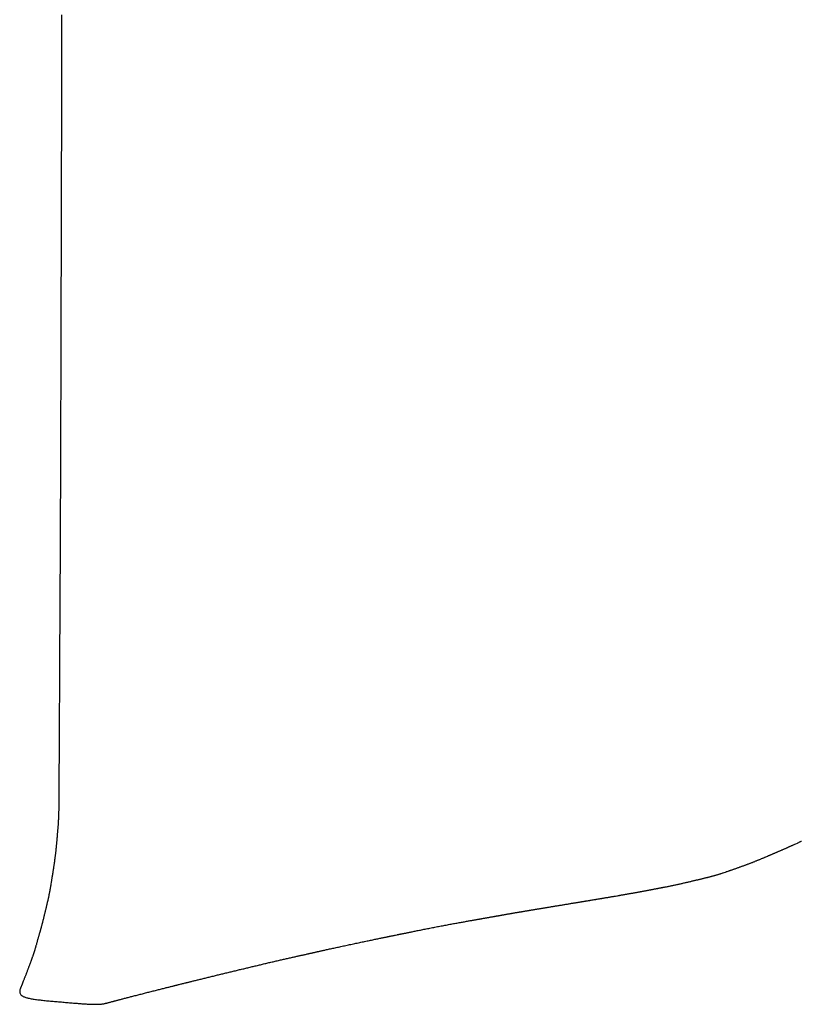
# Model space of a CAD drawing. Header units: millimetres. Extents: x -4577 to 1032787, y -66234 to 201209.
# Tile 86 of 256: x 3762.51 to 3764.4, y -8948.99 to -8946.6. Entities that reach past the tile are written whole.
import ezdxf

# ---------------------------------------------------------------- set-up
doc = ezdxf.new("R2010")
doc.units = ezdxf.units.MM
doc.linetypes.add('510_5_2OG_ELT_1004$0$11-07-22_DS_2OG$0$AUSGEZOGEN', pattern=[0])
doc.layers.add('510_5_2OG_ELT_1004$0$11-07-22_DS_2OG$0$EBENE_1', color=8, linetype='510_5_2OG_ELT_1004$0$11-07-22_DS_2OG$0$AUSGEZOGEN')

# ---------------------------------------------------------------- blocks, each defined once
blk = doc.blocks.new('510_5_2OG_ELT_1004')
at = {"layer": '510_5_2OG_ELT_1004$0$11-07-22_DS_2OG$0$EBENE_1'}
blk.add_lwpolyline([(3762.6089, -8946.5373), (3762.6088, -8946.5511), (3762.6088, -8946.5649), (3762.6088, -8946.5786), (3762.6088, -8946.5923), (3762.6087, -8946.6059), (3762.6087, -8946.6195), (3762.6087, -8946.6329), (3762.6087, -8946.6463), (3762.6086, -8946.6596), (3762.6086, -8946.6728), (3762.6086, -8946.6859), (3762.6086, -8946.6988), (3762.6085, -8946.7117), (3762.6085, -8946.7244), (3762.6085, -8946.737), (3762.6084, -8946.7494), (3762.6084, -8946.7617), (3762.6084, -8946.7738), (3762.6084, -8946.7857), (3762.6083, -8946.7975), (3762.6083, -8946.809), (3762.6083, -8946.8204), (3762.6082, -8946.8316), (3762.6082, -8946.8426), (3762.6082, -8946.8533), (3762.6082, -8946.8638), (3762.6081, -8946.8741), (3762.6081, -8946.8842), (3762.6081, -8946.8941), (3762.608, -8946.9037), (3762.608, -8946.9132), (3762.608, -8946.9224), (3762.608, -8946.9315), (3762.608, -8946.9404), (3762.6079, -8946.9491), (3762.6079, -8946.9577), (3762.6079, -8946.9661), (3762.6079, -8946.9744), (3762.6078, -8946.9825), (3762.6078, -8946.9905), (3762.6078, -8946.9984), (3762.6078, -8947.0061), (3762.6078, -8947.0137), (3762.6077, -8947.0213), (3762.6077, -8947.0287), (3762.6077, -8947.0361), (3762.6077, -8947.0434), (3762.6077, -8947.0506), (3762.6076, -8947.0578), (3762.6076, -8947.0649), (3762.6076, -8947.0719), (3762.6076, -8947.0789), (3762.6076, -8947.0859), (3762.6076, -8947.0929), (3762.6075, -8947.0998), (3762.6075, -8947.1068), (3762.6075, -8947.1137), (3762.6075, -8947.1207), (3762.6075, -8947.1276), (3762.6074, -8947.1346), (3762.6074, -8947.1416), (3762.6074, -8947.1486), (3762.6074, -8947.1557), (3762.6074, -8947.1628), (3762.6074, -8947.1699), (3762.6073, -8947.1772), (3762.6073, -8947.1844), (3762.6073, -8947.1917), (3762.6073, -8947.1991), (3762.6073, -8947.2066), (3762.6072, -8947.2142), (3762.6072, -8947.2218), (3762.6072, -8947.2295), (3762.6072, -8947.2374), (3762.6072, -8947.2453), (3762.6071, -8947.2534), (3762.6071, -8947.2616), (3762.6071, -8947.2698), (3762.6071, -8947.2783), (3762.6071, -8947.2868), (3762.607, -8947.2955), (3762.607, -8947.3044), (3762.607, -8947.3134), (3762.607, -8947.3225), (3762.6069, -8947.3318), (3762.6069, -8947.3413), (3762.6069, -8947.351), (3762.6069, -8947.3608), (3762.6068, -8947.3708), (3762.6068, -8947.381), (3762.6068, -8947.3913), (3762.6068, -8947.4018), (3762.6067, -8947.4124), (3762.6067, -8947.4231), (3762.6067, -8947.4339), (3762.6066, -8947.4449), (3762.6066, -8947.456), (3762.6066, -8947.4672), (3762.6065, -8947.4786), (3762.6065, -8947.49), (3762.6065, -8947.5015), (3762.6064, -8947.5131), (3762.6064, -8947.5248), (3762.6064, -8947.5365), (3762.6063, -8947.5484), (3762.6063, -8947.5602), (3762.6063, -8947.5722), (3762.6062, -8947.5842), (3762.6062, -8947.5963), (3762.6061, -8947.6083), (3762.6061, -8947.6205), (3762.6061, -8947.6326), (3762.606, -8947.6448), (3762.606, -8947.657), (3762.6059, -8947.6692), (3762.6059, -8947.6814), (3762.6058, -8947.6936), (3762.6058, -8947.7059), (3762.6057, -8947.7181), (3762.6057, -8947.7303), (3762.6056, -8947.7425), (3762.6056, -8947.7547), (3762.6055, -8947.7669), (3762.6055, -8947.7792), (3762.6054, -8947.7914), (3762.6054, -8947.8036), (3762.6053, -8947.8158), (3762.6052, -8947.828), (3762.6052, -8947.8402), (3762.6051, -8947.8524), (3762.6051, -8947.8647), (3762.605, -8947.8769), (3762.605, -8947.8891), (3762.6049, -8947.9013), (3762.6048, -8947.9135), (3762.6048, -8947.9257), (3762.6047, -8947.938), (3762.6046, -8947.9502), (3762.6046, -8947.9624), (3762.6045, -8947.9746), (3762.6045, -8947.9868), (3762.6044, -8947.999), (3762.6043, -8948.0112), (3762.6043, -8948.0235), (3762.6042, -8948.0357), (3762.6041, -8948.0479), (3762.6041, -8948.0601), (3762.604, -8948.0723), (3762.604, -8948.0845), (3762.6039, -8948.0966), (3762.6038, -8948.1087), (3762.6038, -8948.1207), (3762.6037, -8948.1327), (3762.6037, -8948.1446), (3762.6036, -8948.1563), (3762.6035, -8948.168), (3762.6035, -8948.1795), (3762.6034, -8948.191), (3762.6034, -8948.2022), (3762.6033, -8948.2133), (3762.6032, -8948.2242), (3762.6032, -8948.235), (3762.6031, -8948.2455), (3762.6031, -8948.2559), (3762.603, -8948.266), (3762.603, -8948.2759), (3762.6029, -8948.2855), (3762.6029, -8948.2949), (3762.6028, -8948.304), (3762.6028, -8948.3129), (3762.6027, -8948.3214), (3762.6027, -8948.3296), (3762.6026, -8948.3375), (3762.6026, -8948.3451), (3762.6026, -8948.3524), (3762.6025, -8948.3593), (3762.6025, -8948.3658), (3762.6025, -8948.372), (3762.6024, -8948.3778), (3762.6024, -8948.3833), (3762.6024, -8948.3885), (3762.6023, -8948.3933), (3762.6023, -8948.3979), (3762.6023, -8948.4022), (3762.6023, -8948.4062), (3762.6023, -8948.41), (3762.6022, -8948.4135), (3762.6022, -8948.4168), (3762.6022, -8948.4199), (3762.6022, -8948.4227), (3762.6022, -8948.4254), (3762.6021, -8948.4279), (3762.6021, -8948.4302), (3762.6021, -8948.4324), (3762.6021, -8948.4344), (3762.6021, -8948.4362), (3762.6021, -8948.438), (3762.6021, -8948.4396), (3762.6021, -8948.4412), (3762.602, -8948.4426), (3762.602, -8948.444), (3762.602, -8948.4453), (3762.602, -8948.4466), (3762.602, -8948.4478), (3762.602, -8948.449), (3762.602, -8948.4502), (3762.602, -8948.4514), (3762.602, -8948.4526), (3762.602, -8948.4538), (3762.602, -8948.455), (3762.6019, -8948.4562), (3762.6019, -8948.4574), (3762.6019, -8948.4586), (3762.6019, -8948.4598), (3762.6019, -8948.461), (3762.6019, -8948.4622), (3762.6019, -8948.4634), (3762.6019, -8948.4646), (3762.6018, -8948.4658), (3762.6018, -8948.467), (3762.6018, -8948.4682), (3762.6018, -8948.4694), (3762.6018, -8948.4706), (3762.6017, -8948.4718), (3762.6017, -8948.473), (3762.6017, -8948.4742), (3762.6016, -8948.4754), (3762.6016, -8948.4766), (3762.6016, -8948.4777), (3762.6015, -8948.4789), (3762.6015, -8948.4801), (3762.6015, -8948.4813), (3762.6014, -8948.4825), (3762.6014, -8948.4837), (3762.6013, -8948.4849), (3762.6013, -8948.4861), (3762.6012, -8948.4873), (3762.6012, -8948.4885), (3762.6011, -8948.4897), (3762.601, -8948.4909), (3762.601, -8948.4921), (3762.6009, -8948.4932), (3762.6008, -8948.4944), (3762.6008, -8948.4956), (3762.6007, -8948.4967), (3762.6006, -8948.4979), (3762.6005, -8948.499), (3762.6005, -8948.5001), (3762.6004, -8948.5012), (3762.6003, -8948.5023), (3762.6002, -8948.5034), (3762.6001, -8948.5044), (3762.6001, -8948.5055), (3762.5999, -8948.5075), (3762.5998, -8948.5094), (3762.5996, -8948.5112), (3762.5995, -8948.5129), (3762.5993, -8948.5146), (3762.5992, -8948.516), (3762.5991, -8948.5174), (3762.599, -8948.5186), (3762.5988, -8948.5207), (3762.5987, -8948.5223), (3762.5986, -8948.5237), (3762.5984, -8948.5255), (3762.5983, -8948.5269), (3762.5982, -8948.5283), (3762.5981, -8948.5293), (3762.598, -8948.5307), (3762.5979, -8948.5324), (3762.5978, -8948.5334), (3762.5977, -8948.5346), (3762.5976, -8948.536), (3762.5974, -8948.5375), (3762.5973, -8948.5391), (3762.5971, -8948.542), (3762.597, -8948.543), (3762.5969, -8948.5441), (3762.5968, -8948.5452), (3762.5967, -8948.5463), (3762.5966, -8948.5475), (3762.5965, -8948.5487), (3762.5964, -8948.5499), (3762.5963, -8948.5511), (3762.5961, -8948.5524), (3762.596, -8948.5537), (3762.5959, -8948.5551), (3762.5958, -8948.5564), (3762.5956, -8948.5578), (3762.5955, -8948.5592), (3762.5954, -8948.5606), (3762.5952, -8948.562), (3762.5951, -8948.5635), (3762.5949, -8948.5649), (3762.5948, -8948.5664), (3762.5946, -8948.5679), (3762.5945, -8948.5693), (3762.5943, -8948.5708), (3762.5941, -8948.5723), (3762.5939, -8948.5738), (3762.5938, -8948.5753), (3762.5936, -8948.5768), (3762.5934, -8948.5784), (3762.5932, -8948.5799), (3762.593, -8948.5814), (3762.5928, -8948.5829), (3762.5926, -8948.5843), (3762.5924, -8948.5858), (3762.5922, -8948.5873), (3762.592, -8948.5888), (3762.5918, -8948.5902), (3762.5916, -8948.5917), (3762.5914, -8948.5931), (3762.5912, -8948.5945), (3762.591, -8948.5959), (3762.5908, -8948.5972), (3762.5906, -8948.5986), (3762.5905, -8948.5999), (3762.5903, -8948.6012), (3762.5901, -8948.6025), (3762.5899, -8948.6038), (3762.5897, -8948.605), (3762.5895, -8948.6062), (3762.5893, -8948.6074), (3762.5892, -8948.6085), (3762.589, -8948.6096), (3762.5888, -8948.6107), (3762.5887, -8948.6117), (3762.5883, -8948.6137), (3762.5881, -8948.6154), (3762.5878, -8948.6171), (3762.5876, -8948.6185), (3762.5874, -8948.6198), (3762.5872, -8948.621), (3762.5869, -8948.623), (3762.5866, -8948.6246), (3762.5864, -8948.6258), (3762.5861, -8948.6277), (3762.5857, -8948.6304), (3762.5855, -8948.6315), (3762.5853, -8948.6329), (3762.585, -8948.6347), (3762.5849, -8948.6357), (3762.5847, -8948.6368), (3762.5845, -8948.6381), (3762.5843, -8948.6395), (3762.584, -8948.641), (3762.5838, -8948.6426), (3762.5835, -8948.6444), (3762.583, -8948.6472), (3762.5829, -8948.6482), (3762.5827, -8948.6492), (3762.5825, -8948.6503), (3762.5824, -8948.6513), (3762.5822, -8948.6524), (3762.582, -8948.6535), (3762.5818, -8948.6546), (3762.5816, -8948.6558), (3762.5814, -8948.6569), (3762.5812, -8948.6581), (3762.581, -8948.6592), (3762.5808, -8948.6604), (3762.5806, -8948.6616), (3762.5804, -8948.6628), (3762.5801, -8948.664), (3762.5799, -8948.6652), (3762.5797, -8948.6665), (3762.5795, -8948.6677), (3762.5792, -8948.6689), (3762.579, -8948.6701), (3762.5787, -8948.6714), (3762.5785, -8948.6726), (3762.5782, -8948.6738), (3762.578, -8948.6751), (3762.5777, -8948.6763), (3762.5775, -8948.6775), (3762.5772, -8948.6787), (3762.577, -8948.68), (3762.5767, -8948.6812), (3762.5764, -8948.6824), (3762.5762, -8948.6836), (3762.5759, -8948.6849), (3762.5756, -8948.6861), (3762.5753, -8948.6873), (3762.5751, -8948.6885), (3762.5748, -8948.6898), (3762.5745, -8948.691), (3762.5742, -8948.6922), (3762.5739, -8948.6934), (3762.5737, -8948.6946), (3762.5734, -8948.6959), (3762.5731, -8948.6971), (3762.5728, -8948.6983), (3762.5725, -8948.6995), (3762.5722, -8948.7007), (3762.5719, -8948.702), (3762.5716, -8948.7032), (3762.5713, -8948.7044), (3762.571, -8948.7056), (3762.5708, -8948.7068), (3762.5705, -8948.7081), (3762.5702, -8948.7093), (3762.5699, -8948.7105), (3762.5696, -8948.7117), (3762.5693, -8948.7129), (3762.569, -8948.7142), (3762.5687, -8948.7154), (3762.5684, -8948.7166), (3762.5681, -8948.7178), (3762.5678, -8948.719), (3762.5675, -8948.7203), (3762.5672, -8948.7215), (3762.5669, -8948.7227), (3762.5666, -8948.7239), (3762.5664, -8948.7251), (3762.5661, -8948.7264), (3762.5658, -8948.7276), (3762.5655, -8948.7288), (3762.5652, -8948.73), (3762.5649, -8948.7312), (3762.5646, -8948.7324), (3762.5642, -8948.7337), (3762.5639, -8948.7349), (3762.5636, -8948.7361), (3762.5633, -8948.7373), (3762.563, -8948.7385), (3762.5627, -8948.7397), (3762.5624, -8948.741), (3762.5621, -8948.7422), (3762.5618, -8948.7434), (3762.5615, -8948.7446), (3762.5611, -8948.7458), (3762.5608, -8948.747), (3762.5605, -8948.7482), (3762.5602, -8948.7494), (3762.5599, -8948.7506), (3762.5595, -8948.7518), (3762.5592, -8948.753), (3762.5589, -8948.7542), (3762.5586, -8948.7553), (3762.5583, -8948.7565), (3762.558, -8948.7576), (3762.5576, -8948.7588), (3762.5573, -8948.7599), (3762.557, -8948.7609), (3762.5567, -8948.762), (3762.5565, -8948.7631), (3762.5562, -8948.7641), (3762.5559, -8948.7651), (3762.5553, -8948.7671), (3762.5548, -8948.7689), (3762.5543, -8948.7706), (3762.5539, -8948.7722), (3762.5535, -8948.7737), (3762.5531, -8948.775), (3762.5528, -8948.7761), (3762.5522, -8948.778), (3762.5518, -8948.7794), (3762.5513, -8948.7812), (3762.5507, -8948.7835), (3762.5504, -8948.7846), (3762.5499, -8948.7862), (3762.5496, -8948.7872), (3762.5493, -8948.7883), (3762.5489, -8948.7896), (3762.5485, -8948.7911), (3762.5481, -8948.7927), (3762.5476, -8948.7944), (3762.547, -8948.7963), (3762.5467, -8948.7973), (3762.5465, -8948.7983), (3762.5462, -8948.7993), (3762.5458, -8948.8004), (3762.5455, -8948.8015), (3762.5452, -8948.8026), (3762.5449, -8948.8037), (3762.5445, -8948.8048), (3762.5442, -8948.806), (3762.5438, -8948.8072), (3762.5435, -8948.8083), (3762.5431, -8948.8095), (3762.5427, -8948.8108), (3762.5423, -8948.812), (3762.5419, -8948.8132), (3762.5416, -8948.8144), (3762.5412, -8948.8157), (3762.5408, -8948.8169), (3762.5403, -8948.8182), (3762.5399, -8948.8194), (3762.5395, -8948.8207), (3762.5391, -8948.8219), (3762.5387, -8948.8232), (3762.5383, -8948.8244), (3762.5378, -8948.8257), (3762.5374, -8948.8269), (3762.537, -8948.8281), (3762.5365, -8948.8294), (3762.5361, -8948.8306), (3762.5357, -8948.8318), (3762.5353, -8948.833), (3762.5348, -8948.8341), (3762.5344, -8948.8353), (3762.534, -8948.8364), (3762.5336, -8948.8376), (3762.5332, -8948.8387), (3762.5328, -8948.8398), (3762.5324, -8948.8408), (3762.532, -8948.8419), (3762.5316, -8948.8429), (3762.5312, -8948.8439), (3762.5309, -8948.8449), (3762.5301, -8948.8468), (3762.5295, -8948.8486), (3762.5288, -8948.8503), (3762.5282, -8948.8518), (3762.5277, -8948.8532), (3762.5272, -8948.8544), (3762.5268, -8948.8556), (3762.5261, -8948.8575), (3762.5255, -8948.859), (3762.525, -8948.8602), (3762.5244, -8948.8619), (3762.5239, -8948.8632), (3762.5233, -8948.8647), (3762.5229, -8948.8656), (3762.5225, -8948.8668), (3762.5219, -8948.8682), (3762.5213, -8948.87), (3762.5209, -8948.871), (3762.5204, -8948.8721), (3762.52, -8948.8733), (3762.5195, -8948.8747), (3762.5189, -8948.8761), (3762.5183, -8948.8776), (3762.5177, -8948.8792), (3762.5171, -8948.8808), (3762.5164, -8948.8825), (3762.5158, -8948.8842), (3762.515, -8948.886), (3762.514, -8948.8888), (3762.5136, -8948.8897), (3762.5132, -8948.8907), (3762.5128, -8948.8916), (3762.5124, -8948.8926), (3762.5121, -8948.8935), (3762.5117, -8948.8945), (3762.5113, -8948.8954), (3762.5109, -8948.8964), (3762.5105, -8948.8973), (3762.5101, -8948.8983), (3762.5097, -8948.8993), (3762.5093, -8948.9002), (3762.509, -8948.9012), (3762.5083, -8948.903), (3762.5078, -8948.9049), (3762.5074, -8948.9067), (3762.5072, -8948.9085), (3762.5072, -8948.9103), (3762.5074, -8948.912), (3762.5079, -8948.9136), (3762.5088, -8948.9152), (3762.51, -8948.9168), (3762.5107, -8948.9175), (3762.5115, -8948.9183), (3762.5125, -8948.919), (3762.5135, -8948.9197), (3762.5147, -8948.9203), (3762.5159, -8948.921), (3762.5173, -8948.9216), (3762.5188, -8948.9222), (3762.5205, -8948.9228), (3762.5222, -8948.9234), (3762.5241, -8948.9239), (3762.5261, -8948.9244), (3762.5281, -8948.9249), (3762.5303, -8948.9254), (3762.5326, -8948.9259), (3762.5349, -8948.9264), (3762.5374, -8948.9268), (3762.5399, -8948.9272), (3762.5425, -8948.9276), (3762.5452, -8948.9281), (3762.548, -8948.9284), (3762.5508, -8948.9288), (3762.5537, -8948.9292), (3762.5566, -8948.9295), (3762.5596, -8948.9299), (3762.5627, -8948.9302), (3762.5658, -8948.9306), (3762.5689, -8948.9309), (3762.5721, -8948.9312), (3762.5753, -8948.9315), (3762.5785, -8948.9318), (3762.5818, -8948.9321), (3762.585, -8948.9324), (3762.5883, -8948.9327), (3762.5916, -8948.933), (3762.595, -8948.9333), (3762.5983, -8948.9336), (3762.6016, -8948.9339), (3762.6049, -8948.9341), (3762.6082, -8948.9344), (3762.6115, -8948.9347), (3762.6148, -8948.935), (3762.6181, -8948.9353), (3762.6214, -8948.9356), (3762.6246, -8948.9358), (3762.6278, -8948.9361), (3762.631, -8948.9364), (3762.6342, -8948.9366), (3762.6373, -8948.9369), (3762.6404, -8948.9371), (3762.6434, -8948.9374), (3762.6465, -8948.9376), (3762.6494, -8948.9378), (3762.6523, -8948.9381), (3762.6552, -8948.9383), (3762.658, -8948.9385), (3762.6608, -8948.9387), (3762.6635, -8948.9388), (3762.6662, -8948.939), (3762.6687, -8948.9392), (3762.6712, -8948.9393), (3762.6737, -8948.9394), (3762.676, -8948.9396), (3762.6783, -8948.9397), (3762.6806, -8948.9398), (3762.6827, -8948.9398), (3762.6847, -8948.9399), (3762.6867, -8948.94), (3762.6886, -8948.94), (3762.6903, -8948.94), (3762.6921, -8948.94), (3762.6937, -8948.94), (3762.6953, -8948.94), (3762.6967, -8948.9399), (3762.6982, -8948.9399), (3762.6995, -8948.9398), (3762.7008, -8948.9398), (3762.7021, -8948.9397), (3762.7032, -8948.9396), (3762.7044, -8948.9395), (3762.7055, -8948.9394), (3762.7075, -8948.9392), (3762.7093, -8948.9389), (3762.711, -8948.9386), (3762.7126, -8948.9383), (3762.7142, -8948.9379), (3762.7156, -8948.9376), (3762.717, -8948.9372), (3762.7183, -8948.9369), (3762.7197, -8948.9365), (3762.7211, -8948.9362), (3762.7225, -8948.9358), (3762.724, -8948.9354), (3762.7255, -8948.935), (3762.7271, -8948.9346), (3762.7289, -8948.9341), (3762.7307, -8948.9336), (3762.7317, -8948.9334), (3762.7327, -8948.9331), (3762.7337, -8948.9328), (3762.7348, -8948.9326), (3762.736, -8948.9323), (3762.7372, -8948.9319), (3762.7384, -8948.9316), (3762.7397, -8948.9313), (3762.741, -8948.9309), (3762.7424, -8948.9306), (3762.7438, -8948.9302), (3762.7453, -8948.9298), (3762.7469, -8948.9294), (3762.7485, -8948.929), (3762.7502, -8948.9285), (3762.752, -8948.928), (3762.7538, -8948.9276), (3762.7557, -8948.9271), (3762.7576, -8948.9266), (3762.7596, -8948.9261), (3762.7616, -8948.9255), (3762.7637, -8948.925), (3762.7659, -8948.9244), (3762.7681, -8948.9238), (3762.7703, -8948.9233), (3762.7725, -8948.9227), (3762.7749, -8948.9221), (3762.7772, -8948.9214), (3762.7796, -8948.9208), (3762.782, -8948.9202), (3762.7844, -8948.9196), (3762.7869, -8948.9189), (3762.7894, -8948.9183), (3762.7919, -8948.9176), (3762.7945, -8948.917), (3762.797, -8948.9163), (3762.7996, -8948.9156), (3762.8022, -8948.915), (3762.8048, -8948.9143), (3762.8075, -8948.9136), (3762.8101, -8948.9129), (3762.8127, -8948.9123), (3762.8154, -8948.9116), (3762.818, -8948.9109), (3762.8207, -8948.9102), (3762.8233, -8948.9095), (3762.8259, -8948.9089), (3762.8286, -8948.9082), (3762.8312, -8948.9075), (3762.8338, -8948.9069), (3762.8364, -8948.9062), (3762.8389, -8948.9056), (3762.8415, -8948.9049), (3762.844, -8948.9043), (3762.8465, -8948.9037), (3762.8489, -8948.9031), (3762.8514, -8948.9025), (3762.8537, -8948.9019), (3762.8561, -8948.9013), (3762.8584, -8948.9007), (3762.8606, -8948.9001), (3762.8629, -8948.8996), (3762.865, -8948.899), (3762.8671, -8948.8985), (3762.8692, -8948.898), (3762.8711, -8948.8975), (3762.8731, -8948.897), (3762.8749, -8948.8966), (3762.8767, -8948.8961), (3762.8784, -8948.8957), (3762.88, -8948.8953), (3762.8816, -8948.8949), (3762.8831, -8948.8945), (3762.8845, -8948.8942), (3762.8858, -8948.8939), (3762.887, -8948.8936), (3762.8882, -8948.8933), (3762.8892, -8948.893), (3762.8911, -8948.8925), (3762.8928, -8948.8921), (3762.8942, -8948.8918), (3762.8963, -8948.8913), (3762.8986, -8948.8907), (3762.9008, -8948.8901), (3762.9023, -8948.8898), (3762.9033, -8948.8895), (3762.9045, -8948.8892), (3762.906, -8948.8889), (3762.9086, -8948.8882), (3762.9096, -8948.8879), (3762.9107, -8948.8877), (3762.9119, -8948.8874), (3762.9132, -8948.8871), (3762.9145, -8948.8867), (3762.9159, -8948.8864), (3762.9174, -8948.886), (3762.919, -8948.8856), (3762.9206, -8948.8852), (3762.9223, -8948.8848), (3762.9241, -8948.8843), (3762.926, -8948.8839), (3762.9279, -8948.8834), (3762.9298, -8948.8829), (3762.9318, -8948.8824), (3762.9339, -8948.8819), (3762.936, -8948.8814), (3762.9382, -8948.8809), (3762.9404, -8948.8803), (3762.9427, -8948.8798), (3762.9449, -8948.8792), (3762.9473, -8948.8786), (3762.9496, -8948.878), (3762.952, -8948.8774), (3762.9544, -8948.8769), (3762.9569, -8948.8762), (3762.9593, -8948.8756), (3762.9618, -8948.875), (3762.9643, -8948.8744), (3762.9668, -8948.8738), (3762.9694, -8948.8732), (3762.9719, -8948.8726), (3762.9744, -8948.8719), (3762.977, -8948.8713), (3762.9795, -8948.8707), (3762.9821, -8948.8701), (3762.9846, -8948.8695), (3762.9871, -8948.8688), (3762.9897, -8948.8682), (3762.9922, -8948.8676), (3762.9948, -8948.867), (3762.9973, -8948.8664), (3762.9999, -8948.8658), (3763.0024, -8948.8651), (3763.0049, -8948.8645), (3763.0075, -8948.8639), (3763.01, -8948.8633), (3763.0126, -8948.8627), (3763.0151, -8948.8621), (3763.0177, -8948.8615), (3763.0202, -8948.8608), (3763.0228, -8948.8602), (3763.0253, -8948.8596), (3763.0278, -8948.859), (3763.0304, -8948.8584), (3763.0329, -8948.8578), (3763.0355, -8948.8572), (3763.038, -8948.8566), (3763.0406, -8948.8559), (3763.0431, -8948.8553), (3763.0457, -8948.8547), (3763.0482, -8948.8541), (3763.0507, -8948.8535), (3763.0533, -8948.8529), (3763.0558, -8948.8523), (3763.0584, -8948.8517), (3763.0609, -8948.8511), (3763.0635, -8948.8504), (3763.066, -8948.8498), (3763.0686, -8948.8492), (3763.0711, -8948.8486), (3763.0737, -8948.848), (3763.0762, -8948.8474), (3763.0787, -8948.8468), (3763.0813, -8948.8462), (3763.0838, -8948.8456), (3763.0864, -8948.845), (3763.0889, -8948.8444), (3763.0915, -8948.8438), (3763.094, -8948.8431), (3763.0966, -8948.8425), (3763.0991, -8948.8419), (3763.1017, -8948.8413), (3763.1042, -8948.8407), (3763.1068, -8948.8401), (3763.1093, -8948.8395), (3763.1118, -8948.8389), (3763.1144, -8948.8383), (3763.1169, -8948.8377), (3763.1195, -8948.8371), (3763.122, -8948.8365), (3763.1246, -8948.836), (3763.1271, -8948.8354), (3763.1297, -8948.8348), (3763.1322, -8948.8342), (3763.1348, -8948.8336), (3763.1373, -8948.833), (3763.1399, -8948.8324), (3763.1424, -8948.8318), (3763.1449, -8948.8313), (3763.1474, -8948.8307), (3763.1499, -8948.8301), (3763.1523, -8948.8296), (3763.1548, -8948.829), (3763.1572, -8948.8285), (3763.1596, -8948.8279), (3763.1619, -8948.8274), (3763.1642, -8948.8269), (3763.1665, -8948.8264), (3763.1688, -8948.8259), (3763.171, -8948.8254), (3763.1731, -8948.8249), (3763.1753, -8948.8244), (3763.1773, -8948.8239), (3763.1794, -8948.8235), (3763.1813, -8948.8231), (3763.1832, -8948.8226), (3763.1851, -8948.8222), (3763.1869, -8948.8218), (3763.1886, -8948.8214), (3763.1902, -8948.8211), (3763.1918, -8948.8207), (3763.1933, -8948.8204), (3763.1948, -8948.82), (3763.1962, -8948.8197), (3763.1975, -8948.8195), (3763.1987, -8948.8192), (3763.1998, -8948.8189), (3763.2009, -8948.8187), (3763.2029, -8948.8182), (3763.2047, -8948.8178), (3763.2062, -8948.8175), (3763.2075, -8948.8172), (3763.2087, -8948.8169), (3763.2106, -8948.8165), (3763.2121, -8948.8162), (3763.2132, -8948.8159), (3763.2143, -8948.8157), (3763.2154, -8948.8155), (3763.2167, -8948.8152), (3763.2185, -8948.8148), (3763.2196, -8948.8145), (3763.2209, -8948.8142), (3763.2225, -8948.8139), (3763.2242, -8948.8135), (3763.2252, -8948.8133), (3763.2263, -8948.813), (3763.2274, -8948.8128), (3763.2286, -8948.8125), (3763.2298, -8948.8122), (3763.2312, -8948.8119), (3763.2326, -8948.8116), (3763.2342, -8948.8113), (3763.2358, -8948.8109), (3763.2375, -8948.8105), (3763.2393, -8948.8101), (3763.2412, -8948.8097), (3763.2431, -8948.8093), (3763.2452, -8948.8088), (3763.2473, -8948.8083), (3763.2495, -8948.8079), (3763.2518, -8948.8073), (3763.2542, -8948.8068), (3763.2566, -8948.8063), (3763.2591, -8948.8057), (3763.2616, -8948.8052), (3763.2642, -8948.8046), (3763.2668, -8948.804), (3763.2695, -8948.8034), (3763.2723, -8948.8028), (3763.275, -8948.8022), (3763.2779, -8948.8016), (3763.2807, -8948.801), (3763.2836, -8948.8003), (3763.2866, -8948.7997), (3763.2895, -8948.799), (3763.2925, -8948.7984), (3763.2955, -8948.7977), (3763.2985, -8948.7971), (3763.3016, -8948.7964), (3763.3046, -8948.7958), (3763.3077, -8948.7951), (3763.3108, -8948.7945), (3763.3139, -8948.7938), (3763.3169, -8948.7931), (3763.32, -8948.7925), (3763.3231, -8948.7918), (3763.3261, -8948.7912), (3763.3292, -8948.7905), (3763.3322, -8948.7899), (3763.3352, -8948.7893), (3763.3382, -8948.7886), (3763.3412, -8948.788), (3763.3441, -8948.7874), (3763.347, -8948.7868), (3763.3499, -8948.7862), (3763.3528, -8948.7856), (3763.3556, -8948.785), (3763.3584, -8948.7844), (3763.3611, -8948.7839), (3763.3638, -8948.7833), (3763.3664, -8948.7828), (3763.369, -8948.7822), (3763.3715, -8948.7817), (3763.3739, -8948.7812), (3763.3763, -8948.7807), (3763.3787, -8948.7802), (3763.381, -8948.7798), (3763.3832, -8948.7793), (3763.3853, -8948.7789), (3763.3873, -8948.7785), (3763.3893, -8948.7781), (3763.3912, -8948.7777), (3763.393, -8948.7773), (3763.3947, -8948.7769), (3763.3963, -8948.7766), (3763.3979, -8948.7763), (3763.3993, -8948.776), (3763.4007, -8948.7757), (3763.402, -8948.7754), (3763.4033, -8948.7752), (3763.4045, -8948.7749), (3763.4056, -8948.7747), (3763.4066, -8948.7745), (3763.4086, -8948.7741), (3763.4103, -8948.7737), (3763.4118, -8948.7734), (3763.4132, -8948.7732), (3763.4144, -8948.7729), (3763.4155, -8948.7727), (3763.4175, -8948.7723), (3763.4193, -8948.7719), (3763.422, -8948.7714), (3763.423, -8948.7711), (3763.4241, -8948.7709), (3763.4253, -8948.7707), (3763.4267, -8948.7704), (3763.4282, -8948.7701), (3763.4309, -8948.7695), (3763.4318, -8948.7693), (3763.4329, -8948.7691), (3763.434, -8948.7689), (3763.4352, -8948.7686), (3763.4364, -8948.7684), (3763.4377, -8948.7681), (3763.4391, -8948.7678), (3763.4405, -8948.7675), (3763.4421, -8948.7672), (3763.4437, -8948.7669), (3763.4454, -8948.7666), (3763.4472, -8948.7662), (3763.449, -8948.7658), (3763.451, -8948.7654), (3763.453, -8948.765), (3763.4551, -8948.7646), (3763.4573, -8948.7641), (3763.4595, -8948.7637), (3763.4618, -8948.7632), (3763.4642, -8948.7627), (3763.4666, -8948.7622), (3763.4691, -8948.7617), (3763.4717, -8948.7612), (3763.4743, -8948.7607), (3763.4769, -8948.7601), (3763.4796, -8948.7596), (3763.4824, -8948.759), (3763.4852, -8948.7585), (3763.488, -8948.7579), (3763.4908, -8948.7573), (3763.4937, -8948.7568), (3763.4966, -8948.7562), (3763.4996, -8948.7556), (3763.5025, -8948.755), (3763.5055, -8948.7544), (3763.5085, -8948.7539), (3763.5116, -8948.7533), (3763.5146, -8948.7527), (3763.5176, -8948.7521), (3763.5207, -8948.7515), (3763.5237, -8948.7509), (3763.5268, -8948.7503), (3763.5298, -8948.7498), (3763.5329, -8948.7492), (3763.5359, -8948.7486), (3763.5389, -8948.748), (3763.542, -8948.7475), (3763.545, -8948.7469), (3763.5479, -8948.7464), (3763.5509, -8948.7458), (3763.5538, -8948.7453), (3763.5568, -8948.7447), (3763.5597, -8948.7442), (3763.5625, -8948.7437), (3763.5654, -8948.7432), (3763.5681, -8948.7427), (3763.5709, -8948.7422), (3763.5736, -8948.7417), (3763.5763, -8948.7412), (3763.5789, -8948.7407), (3763.5815, -8948.7403), (3763.584, -8948.7398), (3763.5865, -8948.7394), (3763.589, -8948.7389), (3763.5913, -8948.7385), (3763.5936, -8948.7381), (3763.5959, -8948.7377), (3763.5981, -8948.7373), (3763.6002, -8948.7369), (3763.6022, -8948.7366), (3763.6042, -8948.7362), (3763.6061, -8948.7359), (3763.6079, -8948.7356), (3763.6097, -8948.7352), (3763.6114, -8948.7349), (3763.613, -8948.7347), (3763.6146, -8948.7344), (3763.6161, -8948.7341), (3763.6175, -8948.7339), (3763.6189, -8948.7336), (3763.6203, -8948.7334), (3763.6215, -8948.7331), (3763.6228, -8948.7329), (3763.624, -8948.7327), (3763.6251, -8948.7325), (3763.6262, -8948.7323), (3763.6273, -8948.7321), (3763.6284, -8948.7319), (3763.6304, -8948.7316), (3763.6322, -8948.7312), (3763.634, -8948.7309), (3763.6357, -8948.7306), (3763.6374, -8948.7303), (3763.6391, -8948.73), (3763.6407, -8948.7297), (3763.6423, -8948.7295), (3763.644, -8948.7292), (3763.6456, -8948.7289), (3763.6473, -8948.7286), (3763.649, -8948.7283), (3763.6507, -8948.728), (3763.6525, -8948.7277), (3763.6543, -8948.7273), (3763.6561, -8948.727), (3763.659, -8948.7265), (3763.66, -8948.7263), (3763.661, -8948.7261), (3763.662, -8948.726), (3763.6631, -8948.7258), (3763.6641, -8948.7256), (3763.6652, -8948.7254), (3763.6663, -8948.7252), (3763.6674, -8948.725), (3763.6685, -8948.7248), (3763.6697, -8948.7246), (3763.6708, -8948.7244), (3763.672, -8948.7242), (3763.6732, -8948.724), (3763.6745, -8948.7238), (3763.6757, -8948.7235), (3763.677, -8948.7233), (3763.6782, -8948.7231), (3763.6795, -8948.7229), (3763.6808, -8948.7226), (3763.6821, -8948.7224), (3763.6835, -8948.7222), (3763.6848, -8948.7219), (3763.6861, -8948.7217), (3763.6875, -8948.7215), (3763.6889, -8948.7212), (3763.6903, -8948.721), (3763.6916, -8948.7207), (3763.693, -8948.7205), (3763.6944, -8948.7202), (3763.6958, -8948.72), (3763.6972, -8948.7197), (3763.6987, -8948.7195), (3763.7001, -8948.7193), (3763.7015, -8948.719), (3763.7029, -8948.7188), (3763.7044, -8948.7185), (3763.7058, -8948.7183), (3763.7072, -8948.718), (3763.7086, -8948.7178), (3763.7101, -8948.7175), (3763.7115, -8948.7173), (3763.7129, -8948.717), (3763.7144, -8948.7168), (3763.7158, -8948.7165), (3763.7172, -8948.7163), (3763.7187, -8948.7161), (3763.7201, -8948.7158), (3763.7215, -8948.7156), (3763.723, -8948.7153), (3763.7244, -8948.7151), (3763.7258, -8948.7149), (3763.7273, -8948.7146), (3763.7287, -8948.7144), (3763.7301, -8948.7141), (3763.7316, -8948.7139), (3763.733, -8948.7136), (3763.7344, -8948.7134), (3763.7358, -8948.7132), (3763.7373, -8948.7129), (3763.7387, -8948.7127), (3763.7401, -8948.7124), (3763.7416, -8948.7122), (3763.743, -8948.712), (3763.7444, -8948.7117), (3763.7459, -8948.7115), (3763.7473, -8948.7112), (3763.7487, -8948.711), (3763.7502, -8948.7108), (3763.7516, -8948.7105), (3763.753, -8948.7103), (3763.7545, -8948.7101), (3763.7559, -8948.7098), (3763.7574, -8948.7096), (3763.7588, -8948.7093), (3763.7603, -8948.7091), (3763.7617, -8948.7088), (3763.7632, -8948.7086), (3763.7647, -8948.7083), (3763.7661, -8948.7081), (3763.7676, -8948.7079), (3763.7692, -8948.7076), (3763.7707, -8948.7073), (3763.7722, -8948.7071), (3763.7738, -8948.7068), (3763.7753, -8948.7066), (3763.7769, -8948.7063), (3763.7785, -8948.706), (3763.7802, -8948.7058), (3763.7818, -8948.7055), (3763.7835, -8948.7052), (3763.7852, -8948.7049), (3763.7869, -8948.7047), (3763.7886, -8948.7044), (3763.7904, -8948.7041), (3763.7922, -8948.7038), (3763.794, -8948.7035), (3763.7958, -8948.7032), (3763.7977, -8948.7029), (3763.7996, -8948.7025), (3763.8015, -8948.7022), (3763.8035, -8948.7019), (3763.8055, -8948.7016), (3763.8075, -8948.7012), (3763.8095, -8948.7009), (3763.8115, -8948.7006), (3763.8136, -8948.7002), (3763.8157, -8948.6999), (3763.8177, -8948.6996), (3763.8198, -8948.6992), (3763.8219, -8948.6989), (3763.824, -8948.6985), (3763.8261, -8948.6982), (3763.8281, -8948.6978), (3763.8302, -8948.6975), (3763.8323, -8948.6972), (3763.8343, -8948.6968), (3763.8364, -8948.6965), (3763.8384, -8948.6961), (3763.8404, -8948.6958), (3763.8424, -8948.6955), (3763.8444, -8948.6952), (3763.8463, -8948.6948), (3763.8483, -8948.6945), (3763.8502, -8948.6942), (3763.852, -8948.6939), (3763.8538, -8948.6936), (3763.8556, -8948.6933), (3763.8574, -8948.693), (3763.8591, -8948.6927), (3763.8608, -8948.6925), (3763.8624, -8948.6922), (3763.864, -8948.6919), (3763.8655, -8948.6917), (3763.867, -8948.6914), (3763.8685, -8948.6912), (3763.8699, -8948.691), (3763.8713, -8948.6907), (3763.8727, -8948.6905), (3763.874, -8948.6903), (3763.8753, -8948.6901), (3763.8765, -8948.6899), (3763.8777, -8948.6897), (3763.8789, -8948.6895), (3763.88, -8948.6893), (3763.8811, -8948.6891), (3763.8822, -8948.6889), (3763.8832, -8948.6888), (3763.8852, -8948.6884), (3763.887, -8948.6881), (3763.8886, -8948.6879), (3763.8902, -8948.6876), (3763.8916, -8948.6874), (3763.8929, -8948.6872), (3763.8941, -8948.687), (3763.8961, -8948.6866), (3763.8977, -8948.6864), (3763.899, -8948.6861), (3763.901, -8948.6858), (3763.9024, -8948.6856), (3763.9048, -8948.6852), (3763.9058, -8948.685), (3763.907, -8948.6848), (3763.9084, -8948.6846), (3763.9109, -8948.6842), (3763.912, -8948.684), (3763.913, -8948.6838), (3763.9142, -8948.6836), (3763.9154, -8948.6834), (3763.9166, -8948.6832), (3763.918, -8948.683), (3763.9193, -8948.6828), (3763.9207, -8948.6825), (3763.9221, -8948.6823), (3763.9236, -8948.6821), (3763.9251, -8948.6818), (3763.9266, -8948.6816), (3763.9281, -8948.6813), (3763.9296, -8948.681), (3763.9311, -8948.6808), (3763.9326, -8948.6805), (3763.9341, -8948.6803), (3763.9356, -8948.68), (3763.9371, -8948.6798), (3763.9385, -8948.6795), (3763.9399, -8948.6793), (3763.9412, -8948.6791), (3763.9426, -8948.6788), (3763.9438, -8948.6786), (3763.945, -8948.6784), (3763.9461, -8948.6782), (3763.9481, -8948.6779), (3763.9497, -8948.6776), (3763.9528, -8948.6771), (3763.9562, -8948.6765), (3763.9575, -8948.6763), (3763.9601, -8948.6758), (3763.9612, -8948.6757), (3763.9623, -8948.6755), (3763.9635, -8948.6753), (3763.9647, -8948.6751), (3763.966, -8948.6748), (3763.9673, -8948.6746), (3763.9687, -8948.6744), (3763.9701, -8948.6741), (3763.9715, -8948.6739), (3763.9729, -8948.6736), (3763.9744, -8948.6734), (3763.9758, -8948.6731), (3763.9773, -8948.6729), (3763.9788, -8948.6726), (3763.9802, -8948.6724), (3763.9817, -8948.6721), (3763.9832, -8948.6718), (3763.9846, -8948.6716), (3763.9861, -8948.6713), (3763.9875, -8948.6711), (3763.989, -8948.6708), (3763.9905, -8948.6705), (3763.9919, -8948.6703), (3763.9934, -8948.67), (3763.9948, -8948.6698), (3763.9963, -8948.6695), (3763.9978, -8948.6692), (3763.9992, -8948.669), (3764.0007, -8948.6687), (3764.0021, -8948.6684), (3764.0036, -8948.6682), (3764.0051, -8948.6679), (3764.0065, -8948.6677), (3764.008, -8948.6674), (3764.0094, -8948.6671), (3764.0109, -8948.6669), (3764.0124, -8948.6666), (3764.0138, -8948.6663), (3764.0153, -8948.6661), (3764.0167, -8948.6658), (3764.0182, -8948.6655), (3764.0196, -8948.6653), (3764.0211, -8948.665), (3764.0226, -8948.6647), (3764.024, -8948.6645), (3764.0254, -8948.6642), (3764.0269, -8948.6639), (3764.0283, -8948.6637), (3764.0297, -8948.6634), (3764.031, -8948.6631), (3764.0324, -8948.6629), (3764.0337, -8948.6626), (3764.035, -8948.6624), (3764.0362, -8948.6622), (3764.0374, -8948.6619), (3764.0385, -8948.6617), (3764.0397, -8948.6615), (3764.0407, -8948.6613), (3764.0427, -8948.6609), (3764.0445, -8948.6606), (3764.0462, -8948.6603), (3764.0478, -8948.66), (3764.0493, -8948.6597), (3764.0508, -8948.6594), (3764.0522, -8948.6591), (3764.0536, -8948.6588), (3764.0551, -8948.6586), (3764.0567, -8948.6583), (3764.0584, -8948.6579), (3764.0602, -8948.6576), (3764.0612, -8948.6574), (3764.0623, -8948.6572), (3764.0634, -8948.657), (3764.0647, -8948.6568), (3764.0659, -8948.6565), (3764.0673, -8948.6563), (3764.0687, -8948.656), (3764.0702, -8948.6557), (3764.0718, -8948.6554), (3764.0734, -8948.6551), (3764.0751, -8948.6548), (3764.0768, -8948.6544), (3764.0786, -8948.6541), (3764.0804, -8948.6537), (3764.0822, -8948.6534), (3764.0841, -8948.653), (3764.086, -8948.6526), (3764.0879, -8948.6522), (3764.0898, -8948.6518), (3764.0917, -8948.6514), (3764.0936, -8948.651), (3764.0955, -8948.6506), (3764.0974, -8948.6502), (3764.0994, -8948.6498), (3764.1013, -8948.6493), (3764.1032, -8948.6489), (3764.1051, -8948.6485), (3764.107, -8948.648), (3764.1089, -8948.6476), (3764.1108, -8948.6472), (3764.1127, -8948.6467), (3764.1146, -8948.6463), (3764.1165, -8948.6459), (3764.1184, -8948.6454), (3764.1204, -8948.645), (3764.1223, -8948.6445), (3764.1242, -8948.6441), (3764.1261, -8948.6436), (3764.128, -8948.6432), (3764.1298, -8948.6428), (3764.1317, -8948.6423), (3764.1336, -8948.6419), (3764.1354, -8948.6415), (3764.1373, -8948.641), (3764.1391, -8948.6406), (3764.1409, -8948.6402), (3764.1427, -8948.6398), (3764.1445, -8948.6394), (3764.1462, -8948.6389), (3764.1479, -8948.6385), (3764.1496, -8948.6381), (3764.1513, -8948.6377), (3764.1529, -8948.6374), (3764.1545, -8948.637), (3764.1561, -8948.6366), (3764.1577, -8948.6362), (3764.1592, -8948.6358), (3764.1608, -8948.6355), (3764.1623, -8948.6351), (3764.1638, -8948.6347), (3764.1653, -8948.6344), (3764.1668, -8948.634), (3764.1683, -8948.6336), (3764.1698, -8948.6333), (3764.1713, -8948.6329), (3764.1728, -8948.6325), (3764.1743, -8948.6322), (3764.1757, -8948.6318), (3764.1772, -8948.6315), (3764.1787, -8948.6311), (3764.1802, -8948.6307), (3764.1817, -8948.6303), (3764.1832, -8948.63), (3764.1847, -8948.6296), (3764.1861, -8948.6292), (3764.1876, -8948.6288), (3764.1891, -8948.6284), (3764.1906, -8948.628), (3764.192, -8948.6276), (3764.1935, -8948.6272), (3764.195, -8948.6267), (3764.1964, -8948.6263), (3764.1979, -8948.6259), (3764.1993, -8948.6254), (3764.2007, -8948.625), (3764.2021, -8948.6245), (3764.2034, -8948.6241), (3764.2047, -8948.6237), (3764.206, -8948.6233), (3764.2072, -8948.6229), (3764.2083, -8948.6225), (3764.2094, -8948.6221), (3764.2114, -8948.6215), (3764.2131, -8948.6209), (3764.2144, -8948.6205), (3764.2163, -8948.6198), (3764.2193, -8948.6188), (3764.2214, -8948.6181), (3764.2224, -8948.6178), (3764.2238, -8948.6173), (3764.2264, -8948.6164), (3764.2274, -8948.6161), (3764.2285, -8948.6157), (3764.2296, -8948.6153), (3764.2308, -8948.6149), (3764.2321, -8948.6145), (3764.2334, -8948.6141), (3764.2347, -8948.6136), (3764.2361, -8948.6132), (3764.2375, -8948.6127), (3764.2389, -8948.6122), (3764.2403, -8948.6117), (3764.2417, -8948.6112), (3764.2432, -8948.6107), (3764.2446, -8948.6102), (3764.2461, -8948.6097), (3764.2475, -8948.6091), (3764.249, -8948.6086), (3764.2504, -8948.6081), (3764.2518, -8948.6076), (3764.2533, -8948.6071), (3764.2547, -8948.6065), (3764.2562, -8948.606), (3764.2576, -8948.6055), (3764.259, -8948.605), (3764.2605, -8948.6044), (3764.2619, -8948.6039), (3764.2634, -8948.6034), (3764.2648, -8948.6029), (3764.2662, -8948.6023), (3764.2677, -8948.6018), (3764.2691, -8948.6013), (3764.2705, -8948.6008), (3764.272, -8948.6002), (3764.2734, -8948.5997), (3764.2749, -8948.5992), (3764.2763, -8948.5986), (3764.2777, -8948.5981), (3764.2792, -8948.5975), (3764.2806, -8948.597), (3764.282, -8948.5965), (3764.2835, -8948.5959), (3764.2849, -8948.5954), (3764.2863, -8948.5948), (3764.2877, -8948.5942), (3764.2892, -8948.5937), (3764.2906, -8948.5931), (3764.2919, -8948.5926), (3764.2933, -8948.592), (3764.2947, -8948.5915), (3764.296, -8948.5909), (3764.2972, -8948.5904), (3764.2985, -8948.5899), (3764.2997, -8948.5894), (3764.3008, -8948.5889), (3764.3019, -8948.5885), (3764.3029, -8948.5881), (3764.3047, -8948.5873), (3764.3062, -8948.5867), (3764.3074, -8948.5862), (3764.3093, -8948.5854), (3764.3106, -8948.5849), (3764.3116, -8948.5844), (3764.3127, -8948.584), (3764.3142, -8948.5834), (3764.3151, -8948.583), (3764.3163, -8948.5825), (3764.3176, -8948.5819), (3764.3202, -8948.5809), (3764.3212, -8948.5805), (3764.3222, -8948.58), (3764.3232, -8948.5796), (3764.3243, -8948.5791), (3764.3255, -8948.5786), (3764.3266, -8948.5782), (3764.3278, -8948.5777), (3764.329, -8948.5771), (3764.3303, -8948.5766), (3764.3315, -8948.5761), (3764.3328, -8948.5756), (3764.334, -8948.575), (3764.3353, -8948.5745), (3764.3365, -8948.5739), (3764.3378, -8948.5734), (3764.339, -8948.5729), (3764.3403, -8948.5723), (3764.3415, -8948.5718), (3764.3428, -8948.5712), (3764.3441, -8948.5707), (3764.3453, -8948.5701), (3764.3466, -8948.5696), (3764.3478, -8948.569), (3764.3491, -8948.5685), (3764.3503, -8948.568), (3764.3516, -8948.5674), (3764.3528, -8948.5669), (3764.3541, -8948.5663), (3764.3553, -8948.5658), (3764.3566, -8948.5652), (3764.3578, -8948.5647), (3764.3591, -8948.5641), (3764.3603, -8948.5636), (3764.3616, -8948.563), (3764.3628, -8948.5625), (3764.3641, -8948.5619), (3764.3653, -8948.5614), (3764.3666, -8948.5608), (3764.3678, -8948.5602), (3764.3691, -8948.5597), (3764.3703, -8948.5591), (3764.3716, -8948.5586), (3764.3728, -8948.558), (3764.3741, -8948.5575), (3764.3753, -8948.5569), (3764.3765, -8948.5564), (3764.3777, -8948.5558), (3764.3789, -8948.5553), (3764.38, -8948.5548), (3764.3811, -8948.5543), (3764.3822, -8948.5538), (3764.3832, -8948.5533), (3764.385, -8948.5525), (3764.3866, -8948.5518), (3764.388, -8948.5512), (3764.3905, -8948.55), (3764.394, -8948.5484), (3764.3952, -8948.5478), (3764.3975, -8948.5468), (3764.3985, -8948.5463), (3764.3995, -8948.5459), (3764.4006, -8948.5454), (3764.4017, -8948.5449), (3764.4029, -8948.5443), (3764.4041, -8948.5438)], dxfattribs=at)

msp = doc.modelspace()

# ---------------------------------------------------------------- block references
msp.add_blockref('510_5_2OG_ELT_1004', (0, -0.0503))

doc.saveas('drawing.dxf')
